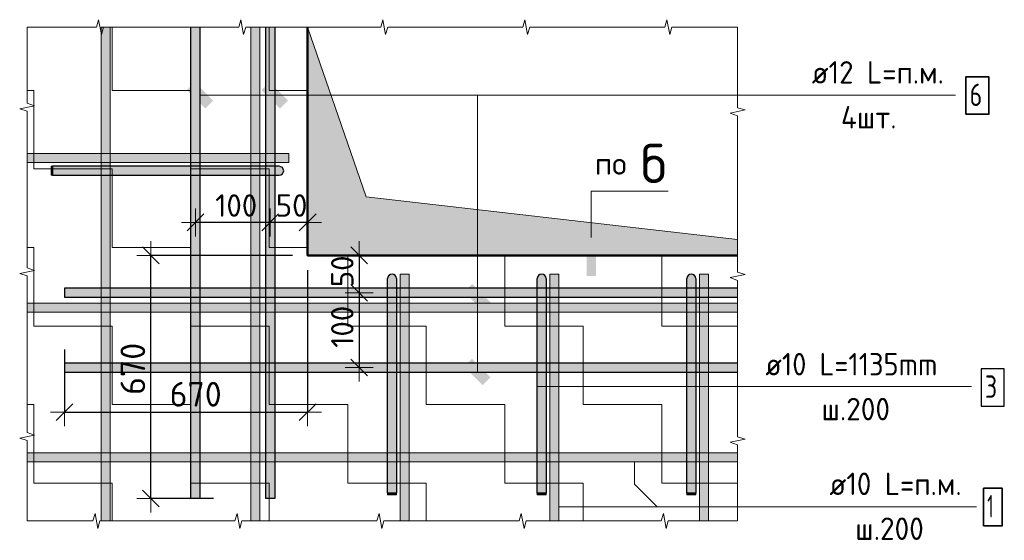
# Model space of a CAD drawing. Header units: metres. Extents: x -38 to 85, y -15 to 19.
# Tile 83 of 93: x 73.796 to 75.113, y 8.009 to 8.705. Entities that reach past the tile are written whole.
import ezdxf

# ---------------------------------------------------------------- set-up
doc = ezdxf.new("R2010")
doc.units = ezdxf.units.M
doc.header["$PDMODE"] = 65
doc.layers.add('XR$4$_3898', color=7, linetype='Continuous')
for name, color, linetype, lineweight in [('XR$4$Арм. стержнями нижней зоны', 180, 'Continuous', 35), ('XR$4$Арм.стержн. Арматура края', 96, 'Continuous', 35), ('XR$4$Арм.стержн. Доп. арматура', 180, 'Continuous', 35), ('XR$4$Размерная линия_ общее', 7, 'Continuous', 13)]:
    doc.layers.add(name, color=color, linetype=linetype, lineweight=lineweight)
doc.styles.add('ISOCPEUR', font='txt')
doc.dimstyles.new('DIMSTYLE_10', dxfattribs={"dimtxt": 0.03, "dimasz": 0.0375, "dimexe": 0, "dimexo": 1e-06, "dimgap": 0.015, "dimtad": 2, "dimdec": 0, "dimlfac": 1000, "dimrnd": 1, "dimzin": 12, "dimdsep": 46, "dimtxsty": 'ISOCPEUR', "dimblk1": 'ALL_ML_STRICH', "dimblk2": 'ALL_ML_STRICH', "dimsah": 1, "dimcen": 0, "dimse1": 1, "dimse2": 1, "dimclrd": 7, "dimclre": 256, "dimclrt": 7, "dimadec": 0, "dimazin": 0, "dimtfac": 1, "dimtdec": 0, "dimtix": 1, "dimtmove": 2, "dimatfit": 3, "dimfxl": 0, "dimtzin": 0, "dimlwd": 0, "dimlwe": -3, "dimarcsym": 0})
doc.dimstyles.new('DIMSTYLE_11', dxfattribs={"dimtxt": 0.03, "dimasz": 0.0375, "dimexe": 0, "dimexo": 1e-06, "dimgap": 0.015, "dimtad": 2, "dimdec": 0, "dimlfac": 1000, "dimrnd": 1, "dimzin": 12, "dimdsep": 46, "dimtxsty": 'ISOCPEUR', "dimblk1": 'ALL_ML_STRICH', "dimblk2": 'ALL_ML_STRICH', "dimsah": 1, "dimcen": 0, "dimse1": 1, "dimse2": 1, "dimclrd": 7, "dimclre": 256, "dimclrt": 7, "dimadec": 0, "dimazin": 0, "dimtfac": 1, "dimtdec": 0, "dimtix": 1, "dimtmove": 2, "dimatfit": 3, "dimfxl": 0, "dimtvp": 1.2, "dimtzin": 0, "dimlwd": 0, "dimlwe": -3, "dimarcsym": 0})
doc.dimstyles.new('DIMSTYLE_12', dxfattribs={"dimtxt": 0.03, "dimasz": 0.0375, "dimexe": 0, "dimexo": 1e-06, "dimgap": 0.015, "dimtad": 2, "dimdec": 0, "dimlfac": 1000, "dimrnd": 1, "dimzin": 12, "dimdsep": 46, "dimtxsty": 'ISOCPEUR', "dimblk1": 'ALL_ML_STRICH', "dimblk2": 'ALL_ML_STRICH', "dimsah": 1, "dimcen": 0, "dimse1": 1, "dimse2": 1, "dimclrd": 7, "dimclre": 256, "dimclrt": 7, "dimadec": 0, "dimazin": 0, "dimtfac": 1, "dimtdec": 0, "dimtix": 1, "dimtmove": 2, "dimatfit": 3, "dimfxl": 0, "dimtzin": 0, "dimlwd": 0, "dimlwe": -3, "dimarcsym": 0})
doc.dimstyles.new('DIMSTYLE_7', dxfattribs={"dimtxt": 0.033, "dimasz": 0.0375, "dimexe": 0, "dimexo": 0, "dimgap": 0.0165, "dimtad": 2, "dimdec": 0, "dimlfac": 1000, "dimrnd": 1, "dimzin": 12, "dimdsep": 46, "dimtxsty": 'ISOCPEUR', "dimblk1": 'ALL_ML_STRICH', "dimblk2": 'ALL_ML_STRICH', "dimsah": 1, "dimcen": 0, "dimclrd": 7, "dimclre": 256, "dimclrt": 7, "dimadec": 0, "dimazin": 0, "dimtfac": 1, "dimtdec": 0, "dimtix": 1, "dimtmove": 2, "dimatfit": 3, "dimfxl": 0, "dimtzin": 0, "dimlwd": 0, "dimlwe": -3, "dimarcsym": 0})
doc.dimstyles.new('DIMSTYLE_9', dxfattribs={"dimtxt": 0.03, "dimasz": 0.0375, "dimexe": 0, "dimexo": 1e-06, "dimgap": 0.015, "dimtad": 2, "dimdec": 0, "dimlfac": 1000, "dimrnd": 1, "dimzin": 12, "dimdsep": 46, "dimtxsty": 'ISOCPEUR', "dimblk1": 'ALL_ML_STRICH', "dimblk2": 'ALL_ML_STRICH', "dimsah": 1, "dimcen": 0, "dimse1": 1, "dimse2": 1, "dimclrd": 7, "dimclre": 256, "dimclrt": 7, "dimadec": 0, "dimazin": 0, "dimtfac": 1, "dimtdec": 0, "dimtix": 1, "dimtmove": 2, "dimatfit": 3, "dimfxl": 0, "dimtvp": 1.2, "dimtzin": 0, "dimlwd": 0, "dimlwe": -3, "dimarcsym": 0})

# ---------------------------------------------------------------- blocks, each defined once
blk = doc.blocks.new('СЛОЖНЫЙ_ОБЪЕКТ_1')
at = {"linetype": 'Continuous', "lineweight": 13, "transparency": 33554687}
blk.add_hatch(color=7, dxfattribs=at).paths.add_polyline_path([(74.1174, 8.0346), (74.1174, 8.6946), (74.1054, 8.6946), (74.1054, 8.0346)])
at = {"color": 7, "linetype": 'Continuous', "lineweight": 13, "transparency": 33554687}
blk.add_lwpolyline([(74.1174, 8.0346), (74.1174, 8.6946), (74.1054, 8.6946), (74.1054, 8.0346), (74.1174, 8.0346)], close=True, dxfattribs=at)
blk = doc.blocks.new('СЛОЖНЫЙ_ОБЪЕКТ_2')
at = {"linetype": 'Continuous', "lineweight": 13, "transparency": 33554687}
blk.add_hatch(color=7, dxfattribs=at).paths.add_polyline_path([(73.9174, 8.0346), (73.9174, 8.6946), (73.9054, 8.6946), (73.9054, 8.0346)])
at = {"color": 7, "linetype": 'Continuous', "lineweight": 13, "transparency": 33554687}
blk.add_lwpolyline([(73.9174, 8.0346), (73.9174, 8.6946), (73.9054, 8.6946), (73.9054, 8.0346), (73.9174, 8.0346)], close=True, dxfattribs=at)
blk = doc.blocks.new('ЭЛЕМЕНТ_УЗОРА_0')
at = {"color": 7, "linetype": 'Continuous', "lineweight": 13, "transparency": 33554687}
for p, q in [((73.8064, 8.6946), (73.8064, 8.6946)), ((74.7564, 8.6946), (74.7564, 8.6946)), ((73.8064, 8.0346), (73.8064, 8.0346)), ((74.7564, 8.0346), (74.7564, 8.0346)), ((74.7564, 8.0346), (74.7564, 8.0346))]:
    blk.add_line(p, q, dxfattribs=at)
for points in [[(73.8064, 8.6946), (73.8993, 8.6946), (73.9019, 8.7046), (73.9056, 8.6846), (73.9086, 8.6946), (73.9964, 8.6946)], [(73.9964, 8.6946), (74.0893, 8.6946), (74.0919, 8.7046), (74.0956, 8.6846), (74.0986, 8.6946), (74.1864, 8.6946)], [(74.1864, 8.6946), (74.2793, 8.6946), (74.2819, 8.7046), (74.2856, 8.6846), (74.2886, 8.6946), (74.3764, 8.6946)], [(74.3764, 8.6946), (74.4693, 8.6946), (74.4719, 8.7046), (74.4756, 8.6846), (74.4786, 8.6946), (74.5664, 8.6946)], [(74.5664, 8.6946), (74.6593, 8.6946), (74.6619, 8.7046), (74.6656, 8.6846), (74.6686, 8.6946), (74.7564, 8.6946)], [(73.8064, 8.4746), (73.8064, 8.5822), (73.7964, 8.5853), (73.8164, 8.5894), (73.8064, 8.593), (73.8064, 8.6946), (73.8064, 8.6946)], [(74.7564, 8.6946), (74.7564, 8.6946), (74.7564, 8.587), (74.7664, 8.5839), (74.7464, 8.5798), (74.7564, 8.5762), (74.7564, 8.4746)], [(73.8064, 8.2546), (73.8064, 8.3622), (73.7964, 8.3653), (73.8164, 8.3694), (73.8064, 8.373), (73.8064, 8.4746)], [(74.7564, 8.4746), (74.7564, 8.367), (74.7664, 8.3639), (74.7464, 8.3598), (74.7564, 8.3562), (74.7564, 8.2546)], [(73.8064, 8.0346), (73.8064, 8.0346), (73.8064, 8.1422), (73.7964, 8.1453), (73.8164, 8.1494), (73.8064, 8.153), (73.8064, 8.2546)], [(74.7564, 8.2546), (74.7564, 8.147), (74.7664, 8.1439), (74.7464, 8.1398), (74.7564, 8.1362), (74.7564, 8.0346)], [(73.9964, 8.0346), (73.9035, 8.0346), (73.9008, 8.0246), (73.8972, 8.0446), (73.8942, 8.0346), (73.8064, 8.0346)], [(74.1864, 8.0346), (74.0935, 8.0346), (74.0908, 8.0246), (74.0872, 8.0446), (74.0842, 8.0346), (73.9964, 8.0346)], [(74.3764, 8.0346), (74.2835, 8.0346), (74.2808, 8.0246), (74.2772, 8.0446), (74.2742, 8.0346), (74.1864, 8.0346)], [(74.5664, 8.0346), (74.4735, 8.0346), (74.4708, 8.0246), (74.4672, 8.0446), (74.4642, 8.0346), (74.3764, 8.0346)], [(74.7564, 8.0346), (74.6635, 8.0346), (74.6608, 8.0246), (74.6572, 8.0446), (74.6542, 8.0346), (74.5664, 8.0346)]]:
    blk.add_lwpolyline(points, dxfattribs=at)
blk = doc.blocks.new('СЛОЖНЫЙ_ОБЪЕКТ_3')
at = {"linetype": 'Continuous', "lineweight": 13, "transparency": 33554687}
blk.add_hatch(color=7, dxfattribs=at).paths.add_polyline_path([(73.8064, 8.3256), (74.7564, 8.3256), (74.7564, 8.3136), (73.8064, 8.3136)], flags=16)
at = {"color": 7, "linetype": 'Continuous', "lineweight": 13, "transparency": 33554687}
blk.add_lwpolyline([(73.8064, 8.3256), (74.7564, 8.3256), (74.7564, 8.3136), (73.8064, 8.3136), (73.8064, 8.3256)], close=True, dxfattribs=at)
blk = doc.blocks.new('СЛОЖНЫЙ_ОБЪЕКТ_4')
at = {"linetype": 'Continuous', "lineweight": 13, "transparency": 33554687}
blk.add_hatch(color=7, dxfattribs=at).paths.add_polyline_path([(73.8064, 8.1256), (74.7564, 8.1256), (74.7564, 8.1136), (73.8064, 8.1136)], flags=16)
at = {"color": 7, "linetype": 'Continuous', "lineweight": 13, "transparency": 33554687}
blk.add_lwpolyline([(73.8064, 8.1256), (74.7564, 8.1256), (74.7564, 8.1136), (73.8064, 8.1136), (73.8064, 8.1256)], close=True, dxfattribs=at)
blk = doc.blocks.new('СЛОЖНЫЙ_ОБЪЕКТ_5')
at = {"linetype": 'Continuous', "lineweight": 25, "transparency": 33554687}
blk.add_hatch(color=8, dxfattribs=at).paths.add_polyline_path([(73.8564, 8.3336), (74.7564, 8.3336), (74.7564, 8.3456), (73.8564, 8.3456)])
at = {"color": 7, "linetype": 'Continuous', "lineweight": 25, "transparency": 33554687}
blk.add_line((73.8564, 8.3336), (74.7564, 8.3336), dxfattribs=at)
blk.add_lwpolyline([(74.7564, 8.3456), (73.8564, 8.3456), (73.8564, 8.3336)], dxfattribs=at)
blk = doc.blocks.new('СЛОЖНЫЙ_ОБЪЕКТ_6')
at = {"linetype": 'Continuous', "lineweight": 25, "true_color": 0x5f5f5f, "transparency": 33554687}
blk.add_hatch(color=251, dxfattribs=at).paths.add_polyline_path([(74.1254, 8.0646), (74.1254, 8.6946), (74.1374, 8.6946), (74.1374, 8.0646)], flags=16)
at = {"color": 7, "linetype": 'Continuous', "lineweight": 25, "transparency": 33554687}
blk.add_line((74.1254, 8.0646), (74.1254, 8.6946), dxfattribs=at)
blk.add_lwpolyline([(74.1374, 8.6946), (74.1374, 8.0646), (74.1254, 8.0646)], dxfattribs=at)
blk = doc.blocks.new('СЛОЖНЫЙ_ОБЪЕКТ_7')
at = {"linetype": 'Continuous', "lineweight": 13, "true_color": 0xc5c5c5, "transparency": 33554687}
for points in [[(73.8404, 8.4966), (73.8404, 8.5086), (73.8384, 8.5086), (73.8384, 8.4966)], [(74.1458, 8.4971), (74.1469, 8.4977), (74.1478, 8.4986), (74.1486, 8.4996), (74.1491, 8.5007), (74.1493, 8.502), (74.1493, 8.5032), (74.1491, 8.5045), (74.1486, 8.5056), (74.1478, 8.5066), (74.1469, 8.5075), (74.1458, 8.5081), (74.1446, 8.5085), (74.1434, 8.5086), (73.8404, 8.5086), (73.8404, 8.4966), (74.1434, 8.4966), (74.1446, 8.4967)]]:
    blk.add_hatch(color=9, dxfattribs=at).paths.add_polyline_path(points)
at = {"color": 7, "linetype": 'Continuous', "lineweight": 13, "transparency": 33554687}
blk.add_lwpolyline([(73.8404, 8.4966), (73.8404, 8.5086), (73.8384, 8.5086), (73.8384, 8.4966), (73.8404, 8.4966)], close=True, dxfattribs=at)
at = {"color": 7, "linetype": 'Continuous', "lineweight": 25, "transparency": 33554687}
blk.add_lwpolyline([(74.1434, 8.5086), (73.8404, 8.5086), (73.8404, 8.4966), (74.1434, 8.4966)], dxfattribs=at)
blk.add_arc((74.1434, 8.5026), 0.006, 270, 90, dxfattribs=at)
blk = doc.blocks.new('СЛОЖНЫЙ_ОБЪЕКТ_8')
at = {"linetype": 'Continuous', "lineweight": 13, "transparency": 33554687}
blk.add_hatch(color=7, dxfattribs=at).paths.add_polyline_path([(73.8064, 8.5256), (74.1564, 8.5256), (74.1564, 8.5136), (73.8064, 8.5136)], flags=16)
at = {"color": 7, "linetype": 'Continuous', "lineweight": 13, "transparency": 33554687}
blk.add_lwpolyline([(73.8064, 8.5256), (74.1564, 8.5256), (74.1564, 8.5136), (73.8064, 8.5136), (73.8064, 8.5256)], close=True, dxfattribs=at)
blk = doc.blocks.new('СЛОЖНЫЙ_ОБЪЕКТ_9')
at = {"linetype": 'Continuous', "lineweight": 13, "true_color": 0xc5c5c5, "transparency": 33554687}
for points in [[(74.2889, 8.361), (74.2895, 8.3621), (74.2904, 8.3631), (74.2914, 8.3638), (74.2925, 8.3643), (74.2938, 8.3646), (74.295, 8.3646), (74.2962, 8.3643), (74.2974, 8.3638), (74.2984, 8.3631), (74.2992, 8.3621), (74.2999, 8.361), (74.3002, 8.3598), (74.3004, 8.3586), (74.3004, 8.0716), (74.2884, 8.0716), (74.2884, 8.3586), (74.2885, 8.3598)], [(74.2884, 8.0716), (74.3004, 8.0716), (74.3004, 8.0696), (74.2884, 8.0696)]]:
    blk.add_hatch(color=9, dxfattribs=at).paths.add_polyline_path(points, flags=16)
at = {"color": 7, "linetype": 'Continuous', "lineweight": 25, "transparency": 33554687}
blk.add_lwpolyline([(74.3004, 8.3586), (74.3004, 8.0716), (74.2884, 8.0716), (74.2884, 8.3586)], dxfattribs=at)
at = {"color": 7, "linetype": 'Continuous', "lineweight": 13, "transparency": 33554687}
blk.add_lwpolyline([(74.2884, 8.0716), (74.3004, 8.0716), (74.3004, 8.0696), (74.2884, 8.0696), (74.2884, 8.0716)], close=True, dxfattribs=at)
at = {"color": 7, "linetype": 'Continuous', "lineweight": 25, "transparency": 33554687}
blk.add_arc((74.2944, 8.3586), 0.006, 0, 180, dxfattribs=at)
blk = doc.blocks.new('СЛОЖНЫЙ_ОБЪЕКТ_10')
at = {"linetype": 'Continuous', "lineweight": 13, "true_color": 0xc5c5c5, "transparency": 33554687}
for points in [[(74.4889, 8.361), (74.4895, 8.3621), (74.4904, 8.3631), (74.4914, 8.3638), (74.4925, 8.3643), (74.4938, 8.3646), (74.495, 8.3646), (74.4962, 8.3643), (74.4974, 8.3638), (74.4984, 8.3631), (74.4992, 8.3621), (74.4999, 8.361), (74.5002, 8.3598), (74.5004, 8.3586), (74.5004, 8.0716), (74.4884, 8.0716), (74.4884, 8.3586), (74.4885, 8.3598)], [(74.4884, 8.0716), (74.5004, 8.0716), (74.5004, 8.0696), (74.4884, 8.0696)]]:
    blk.add_hatch(color=9, dxfattribs=at).paths.add_polyline_path(points, flags=16)
at = {"color": 7, "linetype": 'Continuous', "lineweight": 25, "transparency": 33554687}
blk.add_lwpolyline([(74.5004, 8.3586), (74.5004, 8.0716), (74.4884, 8.0716), (74.4884, 8.3586)], dxfattribs=at)
at = {"color": 7, "linetype": 'Continuous', "lineweight": 13, "transparency": 33554687}
blk.add_lwpolyline([(74.4884, 8.0716), (74.5004, 8.0716), (74.5004, 8.0696), (74.4884, 8.0696), (74.4884, 8.0716)], close=True, dxfattribs=at)
at = {"color": 7, "linetype": 'Continuous', "lineweight": 25, "transparency": 33554687}
blk.add_arc((74.4944, 8.3586), 0.006, 0, 180, dxfattribs=at)
blk = doc.blocks.new('СЛОЖНЫЙ_ОБЪЕКТ_11')
at = {"linetype": 'Continuous', "lineweight": 13, "transparency": 33554687}
blk.add_hatch(color=7, dxfattribs=at).paths.add_polyline_path([(74.3174, 8.0346), (74.3174, 8.3646), (74.3054, 8.3646), (74.3054, 8.0346)])
at = {"color": 7, "linetype": 'Continuous', "lineweight": 13, "transparency": 33554687}
blk.add_lwpolyline([(74.3174, 8.0346), (74.3174, 8.3646), (74.3054, 8.3646), (74.3054, 8.0346), (74.3174, 8.0346)], close=True, dxfattribs=at)
blk = doc.blocks.new('СЛОЖНЫЙ_ОБЪЕКТ_12')
at = {"linetype": 'Continuous', "lineweight": 13, "transparency": 33554687}
blk.add_hatch(color=7, dxfattribs=at).paths.add_polyline_path([(74.5174, 8.0346), (74.5174, 8.3646), (74.5054, 8.3646), (74.5054, 8.0346)])
at = {"color": 7, "linetype": 'Continuous', "lineweight": 13, "transparency": 33554687}
blk.add_lwpolyline([(74.5174, 8.0346), (74.5174, 8.3646), (74.5054, 8.3646), (74.5054, 8.0346), (74.5174, 8.0346)], close=True, dxfattribs=at)
blk = doc.blocks.new('СЛОЖНЫЙ_ОБЪЕКТ_13')
at = {"linetype": 'Continuous', "lineweight": 13, "true_color": 0xc5c5c5, "transparency": 33554687}
for points in [[(74.6889, 8.361), (74.6895, 8.3621), (74.6904, 8.3631), (74.6914, 8.3638), (74.6925, 8.3643), (74.6938, 8.3646), (74.695, 8.3646), (74.6962, 8.3643), (74.6974, 8.3638), (74.6984, 8.3631), (74.6992, 8.3621), (74.6999, 8.361), (74.7002, 8.3598), (74.7004, 8.3586), (74.7004, 8.0716), (74.6884, 8.0716), (74.6884, 8.3586), (74.6885, 8.3598)], [(74.6884, 8.0716), (74.7004, 8.0716), (74.7004, 8.0696), (74.6884, 8.0696)]]:
    blk.add_hatch(color=9, dxfattribs=at).paths.add_polyline_path(points, flags=16)
at = {"color": 7, "linetype": 'Continuous', "lineweight": 25, "transparency": 33554687}
blk.add_lwpolyline([(74.7004, 8.3586), (74.7004, 8.0716), (74.6884, 8.0716), (74.6884, 8.3586)], dxfattribs=at)
at = {"color": 7, "linetype": 'Continuous', "lineweight": 13, "transparency": 33554687}
blk.add_lwpolyline([(74.6884, 8.0716), (74.7004, 8.0716), (74.7004, 8.0696), (74.6884, 8.0696), (74.6884, 8.0716)], close=True, dxfattribs=at)
at = {"color": 7, "linetype": 'Continuous', "lineweight": 25, "transparency": 33554687}
blk.add_arc((74.6944, 8.3586), 0.006, 0, 180, dxfattribs=at)
blk = doc.blocks.new('СЛОЖНЫЙ_ОБЪЕКТ_14')
at = {"linetype": 'Continuous', "lineweight": 13, "transparency": 33554687}
blk.add_hatch(color=7, dxfattribs=at).paths.add_polyline_path([(74.7174, 8.0346), (74.7174, 8.3646), (74.7054, 8.3646), (74.7054, 8.0346)])
at = {"color": 7, "linetype": 'Continuous', "lineweight": 13, "transparency": 33554687}
blk.add_lwpolyline([(74.7174, 8.0346), (74.7174, 8.3646), (74.7054, 8.3646), (74.7054, 8.0346), (74.7174, 8.0346)], close=True, dxfattribs=at)
blk = doc.blocks.new('СЛОЖНЫЙ_ОБЪЕКТ_15')
at = {"linetype": 'Continuous', "lineweight": 25, "true_color": 0x5f5f5f, "transparency": 33554687}
blk.add_hatch(color=251, dxfattribs=at).paths.add_polyline_path([(74.0254, 8.0646), (74.0254, 8.6946), (74.0374, 8.6946), (74.0374, 8.0646)], flags=16)
at = {"color": 7, "linetype": 'Continuous', "lineweight": 25, "transparency": 33554687}
blk.add_line((74.0254, 8.0646), (74.0254, 8.6946), dxfattribs=at)
blk.add_lwpolyline([(74.0374, 8.6946), (74.0374, 8.0646), (74.0254, 8.0646)], dxfattribs=at)
blk = doc.blocks.new('СЛОЖНЫЙ_ОБЪЕКТ_16')
at = {"linetype": 'Continuous', "lineweight": 25, "transparency": 33554687}
blk.add_hatch(color=8, dxfattribs=at).paths.add_polyline_path([(73.8564, 8.2336), (74.7564, 8.2336), (74.7564, 8.2456), (73.8564, 8.2456)])
at = {"color": 7, "linetype": 'Continuous', "lineweight": 25, "transparency": 33554687}
blk.add_line((73.8564, 8.2336), (74.7564, 8.2336), dxfattribs=at)
blk.add_lwpolyline([(74.7564, 8.2456), (73.8564, 8.2456), (73.8564, 8.2336)], dxfattribs=at)
blk = doc.blocks.new('ALL_ML_STRICH')
at = {"color": 0, "linetype": 'ByBlock', "lineweight": -2}
for p, q in [((0, -0.5), (0, 0.5)), ((-1, 0), (0.5, 0)), ((-0.3, -0.3), (0.3, 0.3))]:
    blk.add_line(p, q, dxfattribs=at)
blk = doc.blocks.new('*D72')
at = {"layer": 'DEFPOINTS', "color": 7, "linetype": 'Continuous', "lineweight": 13, "transparency": 33554687}
for p in [(74.2236, 8.3896), (74.2503, 8.3896), (74.2214, 8.3396)]:
    blk.add_point(p, dxfattribs=at)
at = {"layer": 'XR$4$Размерная линия_ общее', "color": 7, "linetype": 'Continuous', "lineweight": -2, "transparency": 33554687}
blk.add_line((74.2503, 8.3896), (74.2503, 8.3396), dxfattribs=at)
at = {"layer": 'XR$4$Размерная линия_ общее', "color": 7, "linetype": 'Continuous', "lineweight": 13, "transparency": 33554687, "xscale": 0.0375, "yscale": 0.0375, "zscale": 0.0375}
for p, rotation in [((74.2503, 8.3896), 90), ((74.2503, 8.3396), 270)]:
    blk.add_blockref('ALL_ML_STRICH', p, dxfattribs=dict(at, rotation=rotation))
at = {"layer": 'XR$4$Размерная линия_ общее', "color": 7, "linetype": 'Continuous', "lineweight": 13, "transparency": 33554687, "insert": (74.2278, 8.3682), "char_height": 0.03, "width": 0.06, "attachment_point": 5, "rotation": 90, "style": 'ISOCPEUR'}
blk.add_mtext('\\A1;{50}', dxfattribs=at)
blk = doc.blocks.new('*D73')
at = {"layer": 'DEFPOINTS', "color": 7, "linetype": 'Continuous', "lineweight": 13, "transparency": 33554687}
for p in [(74.2214, 8.3396), (74.2503, 8.3396), (74.2236, 8.2396)]:
    blk.add_point(p, dxfattribs=at)
at = {"layer": 'XR$4$Размерная линия_ общее', "color": 7, "linetype": 'Continuous', "lineweight": -2, "transparency": 33554687}
blk.add_line((74.2503, 8.3396), (74.2503, 8.2396), dxfattribs=at)
at = {"layer": 'XR$4$Размерная линия_ общее', "color": 7, "linetype": 'Continuous', "lineweight": 13, "transparency": 33554687, "xscale": 0.0375, "yscale": 0.0375, "zscale": 0.0375}
for p, rotation in [((74.2503, 8.3396), 90), ((74.2503, 8.2396), 270)]:
    blk.add_blockref('ALL_ML_STRICH', p, dxfattribs=dict(at, rotation=rotation))
at = {"layer": 'XR$4$Размерная линия_ общее', "color": 7, "linetype": 'Continuous', "lineweight": 13, "transparency": 33554687, "insert": (74.2278, 8.2941), "char_height": 0.03, "width": 0.09, "attachment_point": 5, "rotation": 90, "style": 'ISOCPEUR'}
blk.add_mtext('\\A1;{100}', dxfattribs=at)
blk = doc.blocks.new('*D74')
at = {"layer": 'DEFPOINTS', "color": 7, "linetype": 'Continuous', "lineweight": 13, "transparency": 33554687}
for p in [(74.1314, 8.4706), (74.1814, 8.4729), (74.1814, 8.4337)]:
    blk.add_point(p, dxfattribs=at)
at = {"layer": 'XR$4$Размерная линия_ общее', "color": 7, "linetype": 'Continuous', "lineweight": -2, "transparency": 33554687}
blk.add_line((74.1814, 8.4337), (74.1314, 8.4337), dxfattribs=at)
at = {"layer": 'XR$4$Размерная линия_ общее', "color": 7, "linetype": 'Continuous', "lineweight": 13, "transparency": 33554687, "xscale": 0.0375, "yscale": 0.0375, "zscale": 0.0375}
for p, rotation in [((74.1314, 8.4337), 180), ((74.1814, 8.4337), 360)]:
    blk.add_blockref('ALL_ML_STRICH', p, dxfattribs=dict(at, rotation=rotation))
at = {"layer": 'XR$4$Размерная линия_ общее', "color": 7, "linetype": 'Continuous', "lineweight": 13, "transparency": 33554687, "insert": (74.16, 8.4562), "char_height": 0.03, "width": 0.06, "attachment_point": 5, "style": 'ISOCPEUR'}
blk.add_mtext('\\A1;{50}', dxfattribs=at)
blk = doc.blocks.new('*D75')
at = {"layer": 'DEFPOINTS', "color": 7, "linetype": 'Continuous', "lineweight": 13, "transparency": 33554687}
for p in [(74.0314, 8.4695), (74.1314, 8.4706), (74.1314, 8.4337)]:
    blk.add_point(p, dxfattribs=at)
at = {"layer": 'XR$4$Размерная линия_ общее', "color": 7, "linetype": 'Continuous', "lineweight": -2, "transparency": 33554687}
blk.add_line((74.1314, 8.4337), (74.0314, 8.4337), dxfattribs=at)
at = {"layer": 'XR$4$Размерная линия_ общее', "color": 7, "linetype": 'Continuous', "lineweight": 13, "transparency": 33554687, "xscale": 0.0375, "yscale": 0.0375, "zscale": 0.0375}
for p, rotation in [((74.0314, 8.4337), 180), ((74.1314, 8.4337), 360)]:
    blk.add_blockref('ALL_ML_STRICH', p, dxfattribs=dict(at, rotation=rotation))
at = {"layer": 'XR$4$Размерная линия_ общее', "color": 7, "linetype": 'Continuous', "lineweight": 13, "transparency": 33554687, "insert": (74.0859, 8.4562), "char_height": 0.03, "width": 0.09, "attachment_point": 5, "style": 'ISOCPEUR'}
blk.add_mtext('\\A1;{100}', dxfattribs=at)
blk = doc.blocks.new('*D236')
at = {"layer": 'DEFPOINTS', "color": 7, "linetype": 'Continuous', "lineweight": 13, "transparency": 33554687}
for p in [(74.1814, 8.3896), (73.8564, 8.2836), (73.8564, 8.1799)]:
    blk.add_point(p, dxfattribs=at)
at = {"layer": 'XR$4$Размерная линия_ общее', "color": 253, "linetype": 'Continuous', "lineweight": -2, "true_color": 0xa0a0a0, "transparency": 33554687}
for p, q in [((74.1814, 8.3696), (74.1814, 8.1799)), ((73.8564, 8.2636), (73.8564, 8.1799))]:
    blk.add_line(p, q, dxfattribs=at)
at = {"layer": 'XR$4$Размерная линия_ общее', "color": 7, "linetype": 'Continuous', "lineweight": -2, "transparency": 33554687}
blk.add_line((73.8564, 8.1799), (74.1814, 8.1799), dxfattribs=at)
at = {"layer": 'XR$4$Размерная линия_ общее', "color": 7, "linetype": 'Continuous', "lineweight": 13, "transparency": 33554687, "xscale": 0.0375, "yscale": 0.0375, "zscale": 0.0375, "rotation": 180}
blk.add_blockref('ALL_ML_STRICH', (73.8564, 8.1799), dxfattribs=at)
at = {"layer": 'XR$4$Размерная линия_ общее', "color": 7, "linetype": 'Continuous', "lineweight": 13, "transparency": 33554687, "xscale": 0.0375, "yscale": 0.0375, "zscale": 0.0375}
blk.add_blockref('ALL_ML_STRICH', (74.1814, 8.1799), dxfattribs=at)
at = {"layer": 'XR$4$Размерная линия_ общее', "color": 7, "linetype": 'Continuous', "lineweight": 13, "transparency": 33554687, "insert": (73.9969, 8.2204), "char_height": 0.033, "width": 0.00165, "attachment_point": 1, "line_spacing_factor": 0.60241, "style": 'ISOCPEUR'}
blk.add_mtext('670', dxfattribs=at)
blk = doc.blocks.new('*D237')
at = {"layer": 'DEFPOINTS', "color": 7, "linetype": 'Continuous', "lineweight": 13, "transparency": 33554687}
for p in [(74.1814, 8.3896), (73.9717, 8.0646), (74.0754, 8.0646)]:
    blk.add_point(p, dxfattribs=at)
at = {"layer": 'XR$4$Размерная линия_ общее', "color": 253, "linetype": 'Continuous', "lineweight": -2, "true_color": 0xa0a0a0, "transparency": 33554687}
for p, q in [((74.1614, 8.3896), (73.9717, 8.3896)), ((74.0554, 8.0646), (73.9717, 8.0646))]:
    blk.add_line(p, q, dxfattribs=at)
at = {"layer": 'XR$4$Размерная линия_ общее', "color": 7, "linetype": 'Continuous', "lineweight": -2, "transparency": 33554687}
blk.add_line((73.9717, 8.0646), (73.9717, 8.3896), dxfattribs=at)
at = {"layer": 'XR$4$Размерная линия_ общее', "color": 7, "linetype": 'Continuous', "lineweight": 13, "transparency": 33554687, "xscale": 0.0375, "yscale": 0.0375, "zscale": 0.0375}
for p, rotation in [((73.9717, 8.3896), 90), ((73.9717, 8.0646), 270)]:
    blk.add_blockref('ALL_ML_STRICH', p, dxfattribs=dict(at, rotation=rotation))
at = {"layer": 'XR$4$Размерная линия_ общее', "color": 7, "linetype": 'Continuous', "lineweight": 13, "transparency": 33554687, "insert": (73.9312, 8.2031), "char_height": 0.033, "width": 0.00165, "attachment_point": 1, "rotation": 90, "line_spacing_factor": 0.60241, "style": 'ISOCPEUR'}
blk.add_mtext('670', dxfattribs=at)

msp = doc.modelspace()

# ---------------------------------------------------------------- hatches: boundary and pattern name
at = {"linetype": 'Continuous', "lineweight": 13, "transparency": 33554687}
h = msp.add_hatch(dxfattribs=at)
h.set_pattern_fill('____', scale=0.105, style=0, pattern_type=2)
h.set_pattern_definition([(0, (0.21, 0.21), (0.105, 0.105), [0.105, -0.105]), (90, (0.21, 0.21), (-0.105, 0.105), [0.105, -0.105])])
h.paths.add_polyline_path([(73.8064, 8.6946), (73.8064, 8.0346), (74.7564, 8.0346), (74.7564, 8.3896), (74.1814, 8.3896), (74.1814, 8.6946)], flags=0)
at = {"linetype": 'Continuous', "lineweight": 13, "true_color": 0x696969, "transparency": 33554687}
msp.add_hatch(color=251, dxfattribs=at).paths.add_polyline_path([(74.7564, 8.4106), (74.2596, 8.4678), (74.1814, 8.6946), (74.1814, 8.3896), (74.7564, 8.3896)])
at = {"linetype": 'Continuous', "lineweight": 25, "true_color": 0x000000, "transparency": 33554687}
for points in [[(74.0551, 8.5965), (74.0303, 8.6212), (74.0197, 8.6106), (74.0445, 8.5859)], [(74.1551, 8.5965), (74.1303, 8.6212), (74.1197, 8.6106), (74.1445, 8.5859)], [(74.4014, 8.3513), (74.3908, 8.3407), (74.4155, 8.3159), (74.4261, 8.3265)], [(74.4014, 8.2513), (74.3908, 8.2407), (74.4155, 8.2159), (74.4261, 8.2265)]]:
    msp.add_hatch(color=18, dxfattribs=at).paths.add_polyline_path(points)
msp.add_hatch(color=18, dxfattribs=at).paths.add_polyline_path([(74.5669, 8.4111), (74.5669, 8.4107), (74.5669, 8.3619), (74.5544, 8.3619), (74.5544, 8.4107), (74.5544, 8.4111), (74.5545, 8.4114), (74.5546, 8.4118), (74.5548, 8.4122), (74.555, 8.4125), (74.5552, 8.4128), (74.5555, 8.413), (74.5559, 8.4132), (74.5562, 8.4134), (74.5566, 8.4135), (74.5569, 8.4136), (74.5573, 8.4136), (74.564, 8.4136), (74.5644, 8.4136), (74.5648, 8.4135), (74.5651, 8.4134), (74.5655, 8.4132), (74.5658, 8.413), (74.5661, 8.4128), (74.5663, 8.4125), (74.5665, 8.4122), (74.5667, 8.4118), (74.5668, 8.4114)], flags=16)

# ---------------------------------------------------------------- linework, layer by layer
at = {"color": 7, "linetype": 'Continuous', "lineweight": 13, "transparency": 33554687}
for p, q in [((74.0374, 8.6036), (75.0477, 8.6036)), ((74.4084, 8.2336), (74.4084, 8.6036)), ((74.5174, 8.0534), (75.0757, 8.0534))]:
    msp.add_line(p, q, dxfattribs=at)
for points in [[(74.7564, 8.4106), (74.2596, 8.4678), (74.1814, 8.6946)], [(74.5607, 8.4136), (74.5607, 8.4756), (74.6635, 8.4756)], [(75.0692, 8.2143), (74.6603, 8.2143), (74.4884, 8.2143)], [(74.649, 8.0534), (74.6186, 8.0838), (74.6186, 8.1136)]]:
    msp.add_lwpolyline(points, dxfattribs=at)
at = {"layer": 'XR$4$_3898', "color": 7, "linetype": 'Continuous', "lineweight": 50, "transparency": 33554687}
msp.add_lwpolyline([(74.7564, 8.3896), (74.1814, 8.3896), (74.1814, 8.6946)], dxfattribs=at)
at = {"layer": 'XR$4$Арм. стержнями нижней зоны', "color": 7, "linetype": 'Continuous', "lineweight": 35, "transparency": 33554687}
msp.add_lwpolyline([(75.0853, 8.0282), (75.1103, 8.0282), (75.1103, 8.0782), (75.0853, 8.0782), (75.0853, 8.0282)], dxfattribs=at)
at = {"layer": 'XR$4$Арм.стержн. Арматура края', "color": 7, "linetype": 'Continuous', "lineweight": 25, "transparency": 33554687}
msp.add_lwpolyline([(75.0821, 8.1881), (75.1131, 8.1881), (75.1131, 8.2381), (75.0821, 8.2381), (75.0821, 8.1881)], dxfattribs=at)
at = {"layer": 'XR$4$Арм.стержн. Доп. арматура', "color": 7, "linetype": 'Continuous', "lineweight": 35, "transparency": 33554687}
msp.add_lwpolyline([(75.0616, 8.5782), (75.0926, 8.5782), (75.0926, 8.6282), (75.0616, 8.6282), (75.0616, 8.5782)], dxfattribs=at)

# ---------------------------------------------------------------- block references
at = {"color": 7, "linetype": 'Continuous', "lineweight": 13, "transparency": 33554687}
for name in ['ЭЛЕМЕНТ_УЗОРА_0', 'СЛОЖНЫЙ_ОБЪЕКТ_2', 'СЛОЖНЫЙ_ОБЪЕКТ_1', 'СЛОЖНЫЙ_ОБЪЕКТ_8', 'СЛОЖНЫЙ_ОБЪЕКТ_7', 'СЛОЖНЫЙ_ОБЪЕКТ_9', 'СЛОЖНЫЙ_ОБЪЕКТ_11', 'СЛОЖНЫЙ_ОБЪЕКТ_10', 'СЛОЖНЫЙ_ОБЪЕКТ_12', 'СЛОЖНЫЙ_ОБЪЕКТ_13', 'СЛОЖНЫЙ_ОБЪЕКТ_14', 'СЛОЖНЫЙ_ОБЪЕКТ_3', 'СЛОЖНЫЙ_ОБЪЕКТ_4']:
    msp.add_blockref(name, (0, 0), dxfattribs=at)
at = {"color": 7, "linetype": 'Continuous', "lineweight": 25, "transparency": 33554687}
for name in ['СЛОЖНЫЙ_ОБЪЕКТ_15', 'СЛОЖНЫЙ_ОБЪЕКТ_6', 'СЛОЖНЫЙ_ОБЪЕКТ_5', 'СЛОЖНЫЙ_ОБЪЕКТ_16']:
    msp.add_blockref(name, (0, 0), dxfattribs=at)

# ---------------------------------------------------------------- texts
at = {"color": 7, "linetype": 'Continuous', "lineweight": 13, "transparency": 33554687, "insert": (74.6135, 8.5124), "char_height": 0.03, "width": 0.113724, "attachment_point": 5, "style": 'ISOCPEUR'}
msp.add_mtext('\\A1;{\\fISOCPEUR|i0|b0;\\H0.030000;\\W1.000000;\\C7;по \\H0.052500;б}\\P', dxfattribs=at)
at = {"layer": 'XR$4$Арм. стержнями нижней зоны', "color": 7, "linetype": 'Continuous', "lineweight": 25, "transparency": 33554687, "char_height": 0.03, "attachment_point": 7, "style": 'ISOCPEUR'}
for s, insert, width in [('\\W0.94;ø10 L=п.м.', (74.8793, 8.0692), 0.199983), ('\\W0.56;1', (75.0903, 8.0392), 0.023333), ('\\W0.95;ш.200 ', (74.9138, 8.0092), 0.1312)]:
    msp.add_mtext(s, dxfattribs=dict(at, insert=insert, width=width))
at = {"layer": 'XR$4$Арм.стержн. Арматура края', "color": 7, "linetype": 'Continuous', "lineweight": 25, "transparency": 33554687, "char_height": 0.03, "attachment_point": 7, "style": 'ISOCPEUR'}
for s, insert, width in [('\\W0.92;ø10 L=1135mm ', (74.7936, 8.2291), 0.280669), ('\\W0.78;3', (75.0871, 8.1991), 0.032641), ('\\W0.95;ш.200 ', (74.8686, 8.1691), 0.1312)]:
    msp.add_mtext(s, dxfattribs=dict(at, insert=insert, width=width))
at = {"layer": 'XR$4$Арм.стержн. Доп. арматура', "color": 7, "linetype": 'Continuous', "lineweight": 25, "transparency": 33554687, "char_height": 0.03, "attachment_point": 7, "style": 'ISOCPEUR'}
for s, insert, width in [('\\W0.94;ø12 L=п.м.', (74.8556, 8.6192), 0.199983), ('\\W0.78;6', (75.0666, 8.5892), 0.032641), ('\\W0.95;4шт. ', (74.8946, 8.5592), 0.119158)]:
    msp.add_mtext(s, dxfattribs=dict(at, insert=insert, width=width))

# ---------------------------------------------------------------- dimensions: what is measured, and where the dimension line sits
at = {"layer": 'XR$4$Размерная линия_ общее', "color": 7, "linetype": 'Continuous', "lineweight": 13, "transparency": 33554687}
for base, p1, p2, angle, dimstyle, picture, middle in [((74.0314, 8.4337), (74.1314, 8.4706), (74.0314, 8.4695), 180, 'DIMSTYLE_12', '*D75', (74.0859, 8.4562)), ((74.1314, 8.4337), (74.1814, 8.4729), (74.1314, 8.4706), 180, 'DIMSTYLE_11', '*D74', (74.16, 8.4562)), ((74.2503, 8.3396), (74.2236, 8.3896), (74.2214, 8.3396), 270, 'DIMSTYLE_9', '*D72', (74.2278, 8.3682)), ((74.2503, 8.2396), (74.2214, 8.3396), (74.2236, 8.2396), 270, 'DIMSTYLE_10', '*D73', (74.2278, 8.2941))]:
    dim = msp.add_linear_dim(base=base, p1=p1, p2=p2, angle=angle, dimstyle=dimstyle, override={"dimpost": '<>', "dimclrd": 7, "dimclre": 253, "dimclrt": 7, "dimlwd": 0, "dimlwe": 65533}, dxfattribs=at)
    dim.commit()
    dim.dimension.update_dxf_attribs({"geometry": picture, "text_midpoint": middle, "dimtype": 160})
dim = msp.add_linear_dim(base=(73.9717, 8.3896), p1=(74.0554, 8.0646), p2=(74.1614, 8.3896), angle=90, text='670', dimstyle='DIMSTYLE_7', override={"dimpost": '<>', "dimclrd": 7, "dimclre": 253, "dimclrt": 7, "dimlwd": 0, "dimlwe": 65533}, dxfattribs=at)
dim.commit()
dim.dimension.update_dxf_attribs({"geometry": '*D237', "text_midpoint": (73.9552, 8.2271), "dimtype": 160})
dim = msp.add_linear_dim(base=(74.1814, 8.1799), p1=(73.8564, 8.2636), p2=(74.1814, 8.3696), text='670', dimstyle='DIMSTYLE_7', override={"dimpost": '<>', "dimclrd": 7, "dimclre": 253, "dimclrt": 7, "dimlwd": 0, "dimlwe": 65533}, dxfattribs=at)
dim.commit()
dim.dimension.update_dxf_attribs({"geometry": '*D236', "text_midpoint": (74.0189, 8.1964), "dimtype": 160})

doc.saveas('drawing.dxf')
